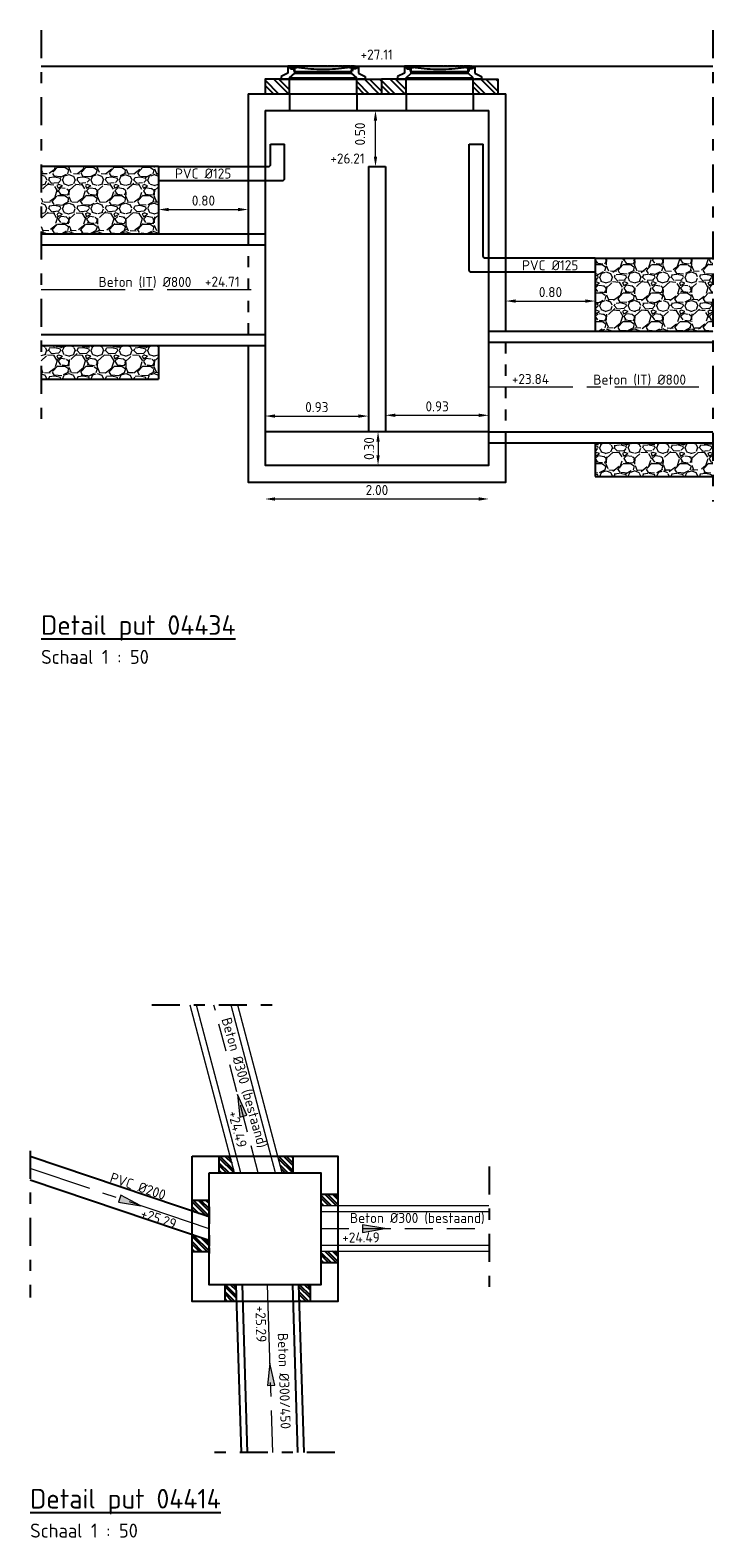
# Model space of a CAD drawing. Header units: metres. Extents: x 0 to 200176, y 0 to 356276.
# Tile 20 of 52: x 199407 to 199413, y 355648 to 355661. Entities that reach past the tile are written whole.
import ezdxf
from ezdxf.enums import TextEntityAlignment as Align

# ---------------------------------------------------------------- set-up
doc = ezdxf.new("R2010")
doc.units = ezdxf.units.M
for name, pattern in [('CENTER2', [1.125, 0.75, -0.125, 0.125, -0.125]), ('DASHDOT2', [0.5, 0.25, -0.125, 0, -0.125]), ('DASHED2', [0.375, 0.25, -0.125]), ('DASHED4', [0.1875, 0.125, -0.0625])]:
    doc.linetypes.add(name, pattern=pattern)
for name, color, linetype in [('DET_RIOOL_HATCH METSELRAND', 252, 'Continuous'), ('X-XX-NIEUW-DETAIL-G', 1, 'Continuous'), ('X-XX-NIEUW-DETAIL-S', 1, 'Continuous'), ('X-XX-NIEUW-DETAIL-T', 3, 'Continuous')]:
    doc.layers.add(name, color=color, linetype=linetype)
for name, color, linetype, lineweight in [('pl', 251, 'Continuous', 9), ('X-XX-AL-AANPIJLING-M', 7, 'Continuous', 18), ('X-XX-AL-DETAIL4-G_CENTER', 5, 'CENTER2', 18), ('X-XX-BESTAAND-DETAIL-G', 252, 'Continuous', 5), ('X-XX-NIEUW-DETAIL-A', 251, 'Continuous', 0)]:
    doc.layers.add(name, color=color, linetype=linetype, lineweight=lineweight)
doc.styles.add('NLCS-ISO', font='NLCS-ISO.ttf')
doc.styles.add('NLCS-ISO-T18', font='NLCS-ISO.ttf')
doc.dimstyles.new('Jens 1_50 - standaard', dxfattribs={"dimscale": 0.05, "dimtxt": 1.8, "dimasz": 1.8, "dimexe": 2, "dimexo": 2, "dimgap": 0.7, "dimtad": 1, "dimzin": 0, "dimdsep": 46, "dimtxsty": 'NLCS-ISO', "dimcen": 2.5, "dimdle": 2, "dimse1": 1, "dimse2": 1, "dimclrd": 256, "dimclre": 256, "dimclrt": 256, "dimadec": 1, "dimazin": 0, "dimtfac": 1, "dimtdec": 3, "dimtofl": 0, "dimtmove": 1, "dimatfit": 0, "dimfxl": 2, "dimfxlon": 1, "dimtfillclr": 254, "dimtolj": 1, "dimtzin": 0, "dimlwd": 18, "dimlwe": 18, "dimarcsym": 0})
pattern_1 = [(135, (199409.46624, 355661.170835), (-0.067352, -0.067352), []), (135, (199409.46624, 355661.21574), (-0.067352, -0.067352), [])]
pattern_2 = [(135, (199410.50596, 355661.170835), (-0.067352, -0.067352), []), (135, (199410.50596, 355661.21574), (-0.067352, -0.067352), [])]

# ---------------------------------------------------------------- blocks, each defined once
blk = doc.blocks.new('d')
at = {"color": 3, "style": 'NLCS-ISO'}
blk.add_attdef('%%UA-A', (0, -0.5), '', height=0.175, dxfattribs=at)
at = {"color": 1, "style": 'NLCS-ISO'}
blk.add_attdef('A-A', (0, -0.76), '', height=0.125, dxfattribs=at)
blk = doc.blocks.new('A$C74A614F6')
for p, q in [((0, 0.23), (-0.315, 0.23)), ((0, 0.23), (-0.315, 0.23)), ((-0.315, 0.23), (-0.315, 0.11)), ((-0.315, 0.21), (-0.305, 0.21)), ((-0.315, 0.21), (-0.315, 0.11)), ((-0.315, 0.21), (-0.305, 0.21)), ((-0.313, 0.23), (-0.313, 0.233)), ((-0.295, 0.233), (-0.313, 0.233)), ((-0.283, 0.23), (-0.313, 0.23)), ((-0.305, 0.22), (-0.301, 0.22)), ((-0.305, 0.22), (-0.305, 0.21)), ((-0.305, 0.22), (-0.301, 0.22)), ((-0.305, 0.22), (-0.305, 0.21)), ((-0.301, 0.22), (-0.293, 0.183)), ((-0.301, 0.22), (-0.293, 0.183)), ((-0.295, 0.233), (-0.295, 0.23)), ((-0.285, 0.193), (-0.293, 0.23)), ((-0.293, 0.183), (-0.265, 0.183)), ((-0.293, 0.183), (-0.265, 0.183)), ((-0.289, 0.23), (-0.282, 0.195)), ((-0.286, 0.233), (-0.286, 0.23)), ((-0.286, 0.233), (-0.283, 0.233)), ((-0.277, 0.193), (-0.285, 0.193)), ((-0.283, 0.233), (-0.283, 0.23)), ((-0.273, 0.195), (-0.282, 0.195)), ((-0.278, 0.23), (-0.278, 0.233)), ((-0.278, 0.233), (-0.248, 0.233)), ((-0.248, 0.23), (-0.278, 0.23)), ((-0.277, 0.193), (-0.255, 0.193)), ((-0.272, 0.194), (-0.274, 0.201)), ((-0.272, 0.203), (-0.26, 0.203)), ((-0.261, 0.193), (-0.271, 0.193)), ((-0.265, 0.183), (-0.26, 0.137)), ((-0.265, 0.183), (-0.26, 0.137)), ((-0.258, 0.201), (-0.26, 0.194)), ((-0.26, 0.137), (-0.254, 0.137)), ((-0.26, 0.137), (-0.254, 0.137)), ((-0.259, 0.195), (-0.252, 0.195)), ((-0.254, 0.137), (-0.255, 0.193)), ((-0.254, 0.11), (-0.254, 0.137)), ((-0.254, 0.137), (0.254, 0.137)), ((-0.254, 0.11), (-0.254, 0.137)), ((-0.248, 0.233), (-0.248, 0.23)), ((-0.243, 0.23), (-0.243, 0.233)), ((-0.243, 0.233), (-0.213, 0.233)), ((-0.213, 0.23), (-0.243, 0.23)), ((-0.213, 0.233), (-0.213, 0.23)), ((-0.208, 0.23), (-0.208, 0.233)), ((-0.208, 0.233), (-0.178, 0.233)), ((-0.178, 0.23), (-0.208, 0.23)), ((-0.178, 0.233), (-0.178, 0.23)), ((-0.173, 0.23), (-0.173, 0.233)), ((-0.173, 0.233), (-0.143, 0.233)), ((-0.143, 0.23), (-0.173, 0.23)), ((-0.143, 0.233), (-0.143, 0.23)), ((-0.138, 0.23), (-0.138, 0.233)), ((-0.138, 0.233), (-0.108, 0.233)), ((-0.108, 0.23), (-0.138, 0.23)), ((-0.108, 0.233), (-0.108, 0.23)), ((-0.103, 0.23), (-0.103, 0.233)), ((-0.103, 0.233), (-0.073, 0.233)), ((-0.073, 0.23), (-0.103, 0.23)), ((-0.073, 0.233), (-0.073, 0.23)), ((-0.068, 0.23), (-0.068, 0.233)), ((-0.068, 0.233), (-0.038, 0.233)), ((-0.038, 0.23), (-0.068, 0.23)), ((-0.038, 0.233), (-0.038, 0.23)), ((-0.033, 0.23), (-0.033, 0.233)), ((-0.033, 0.233), (-0.003, 0.233)), ((-0.003, 0.23), (-0.033, 0.23)), ((-0.003, 0.233), (-0.003, 0.23)), ((0, 0.23), (0.315, 0.23)), ((0, 0.23), (0.315, 0.23)), ((0, 0.23), (0.315, 0.23)), ((0.032, 0.233), (0.002, 0.233)), ((0.002, 0.233), (0.002, 0.23)), ((0.002, 0.23), (0.032, 0.23)), ((0.002, 0.23), (0.032, 0.23)), ((0.032, 0.23), (0.032, 0.233)), ((0.067, 0.233), (0.037, 0.233)), ((0.037, 0.233), (0.037, 0.23)), ((0.037, 0.23), (0.067, 0.23)), ((0.037, 0.23), (0.067, 0.23)), ((0.067, 0.23), (0.067, 0.233)), ((0.102, 0.233), (0.072, 0.233)), ((0.072, 0.233), (0.072, 0.23)), ((0.072, 0.23), (0.102, 0.23)), ((0.072, 0.23), (0.102, 0.23)), ((0.102, 0.23), (0.102, 0.233)), ((0.137, 0.233), (0.107, 0.233)), ((0.107, 0.233), (0.107, 0.23)), ((0.107, 0.23), (0.137, 0.23)), ((0.107, 0.23), (0.137, 0.23)), ((0.137, 0.23), (0.137, 0.233)), ((0.172, 0.233), (0.142, 0.233)), ((0.142, 0.233), (0.142, 0.23)), ((0.142, 0.23), (0.172, 0.23)), ((0.142, 0.23), (0.172, 0.23)), ((0.172, 0.23), (0.172, 0.233)), ((0.207, 0.233), (0.177, 0.233)), ((0.177, 0.233), (0.177, 0.23)), ((0.177, 0.23), (0.207, 0.23)), ((0.177, 0.23), (0.207, 0.23)), ((0.207, 0.23), (0.207, 0.233)), ((0.242, 0.233), (0.212, 0.233)), ((0.212, 0.233), (0.212, 0.23)), ((0.212, 0.23), (0.242, 0.23)), ((0.212, 0.23), (0.242, 0.23)), ((0.242, 0.23), (0.242, 0.233)), ((0.277, 0.233), (0.247, 0.233)), ((0.247, 0.233), (0.247, 0.23)), ((0.247, 0.23), (0.277, 0.23)), ((0.247, 0.23), (0.277, 0.23)), ((0.259, 0.195), (0.252, 0.195)), ((0.259, 0.195), (0.252, 0.195)), ((0.254, 0.137), (0.255, 0.193)), ((0.254, 0.137), (0.255, 0.193)), ((0.26, 0.137), (0.254, 0.137)), ((0.254, 0.11), (0.254, 0.137)), ((0.26, 0.137), (0.254, 0.137)), ((0.254, 0.11), (0.254, 0.137)), ((0.277, 0.193), (0.255, 0.193)), ((0.277, 0.193), (0.255, 0.193)), ((0.277, 0.193), (0.255, 0.193)), ((0.258, 0.201), (0.259, 0.194)), ((0.258, 0.201), (0.259, 0.194)), ((0.258, 0.201), (0.259, 0.194)), ((0.259, 0.195), (0.259, 0.194)), ((0.259, 0.194), (0.259, 0.194)), ((0.272, 0.203), (0.26, 0.203)), ((0.272, 0.203), (0.26, 0.203)), ((0.272, 0.203), (0.26, 0.203)), ((0.265, 0.183), (0.26, 0.137)), ((0.265, 0.183), (0.26, 0.137)), ((0.261, 0.193), (0.271, 0.193)), ((0.261, 0.193), (0.271, 0.193)), ((0.261, 0.193), (0.271, 0.193)), ((0.261, 0.193), (0.261, 0.193)), ((0.261, 0.193), (0.261, 0.193)), ((0.265, 0.203), (0.265, 0.203)), ((0.293, 0.183), (0.265, 0.183)), ((0.293, 0.183), (0.265, 0.183)), ((0.272, 0.194), (0.273, 0.201)), ((0.272, 0.194), (0.273, 0.201)), ((0.272, 0.194), (0.273, 0.201)), ((0.272, 0.195), (0.281, 0.195)), ((0.272, 0.195), (0.281, 0.195)), ((0.272, 0.195), (0.272, 0.195)), ((0.272, 0.195), (0.273, 0.195)), ((0.273, 0.195), (0.275, 0.193)), ((0.277, 0.23), (0.277, 0.233)), ((0.277, 0.193), (0.285, 0.193)), ((0.277, 0.193), (0.285, 0.193)), ((0.277, 0.193), (0.285, 0.193)), ((0.289, 0.23), (0.281, 0.195)), ((0.289, 0.23), (0.281, 0.195)), ((0.282, 0.233), (0.282, 0.23)), ((0.286, 0.233), (0.282, 0.233)), ((0.282, 0.23), (0.312, 0.23)), ((0.282, 0.23), (0.312, 0.23)), ((0.282, 0.23), (0.312, 0.23)), ((0.285, 0.193), (0.293, 0.23)), ((0.285, 0.193), (0.293, 0.23)), ((0.286, 0.233), (0.286, 0.23)), ((0.301, 0.22), (0.293, 0.183)), ((0.301, 0.22), (0.293, 0.183)), ((0.295, 0.233), (0.295, 0.23)), ((0.295, 0.233), (0.312, 0.233)), ((0.305, 0.22), (0.301, 0.22)), ((0.305, 0.22), (0.301, 0.22)), ((0.305, 0.22), (0.305, 0.21)), ((0.305, 0.22), (0.305, 0.21)), ((0.315, 0.21), (0.305, 0.21)), ((0.315, 0.21), (0.305, 0.21)), ((0.312, 0.23), (0.312, 0.233)), ((0.315, 0.23), (0.315, 0.11)), ((0.315, 0.21), (0.315, 0.11)), ((-0.315, 0.11), (-0.375, 0.05)), ((-0.315, 0.11), (-0.375, 0.05)), ((-0.375, 0.05), (-0.375, 0)), ((-0.375, 0.05), (-0.375, 0)), ((-0.375, 0), (-0.312, 0)), ((-0.375, 0), (-0.312, 0)), ((-0.312, 0), (-0.3, 0)), ((-0.3, 0.023), (-0.254, 0.11)), ((-0.3, 0), (-0.3, 0.023)), ((-0.3, 0.023), (0.3, 0.023)), ((-0.3, 0), (0.3, 0)), ((-0.254, 0.11), (0.254, 0.11)), ((0.3, 0.023), (0.254, 0.11)), ((0.3, 0), (0.3, 0.023)), ((0.3, 0), (0.312, 0)), ((0.375, 0), (0.312, 0)), ((0.375, 0), (0.312, 0)), ((0.315, 0.11), (0.375, 0.05)), ((0.315, 0.11), (0.375, 0.05)), ((0.375, 0.05), (0.375, 0)), ((0.375, 0.05), (0.375, 0))]:
    blk.add_line(p, q)
for centre, radius, start, end in [((-0.272, 0.202), 0.0015, 89.9996, 188.354), ((-0.271, 0.194), 0.0015, 188.3544, 270), ((-0.261, 0.194), 0.0015, 270.0003, 350.8631), ((-0.26, 0.202), 0.0015, 350.8631, 90.0003), ((-0.22, 0.165), 0.0444, 88.876, 137.4026), ((-0.017, 0.87), 0.691, 252.9798, 271.3589), ((0.016, 0.87), 0.691, 268.6411, 287.0202), ((0.219, 0.165), 0.0444, 42.5974, 91.1239), ((0.26, 0.202), 0.0015, 89.9999, 189.137), ((0.26, 0.202), 0.0015, 89.9999, 189.137), ((0.26, 0.202), 0.0015, 89.9999, 189.137), ((0.261, 0.194), 0.0015, 189.137, 269.9999), ((0.261, 0.194), 0.0015, 189.137, 269.9999), ((0.261, 0.194), 0.0015, 189.137, 269.9999), ((0.271, 0.194), 0.0015, 270, 351.6456), ((0.271, 0.194), 0.0015, 270, 351.6456), ((0.271, 0.194), 0.0015, 270, 351.6456), ((0.272, 0.202), 0.0015, 351.6463, 90.0007), ((0.272, 0.202), 0.0015, 351.6463, 90.0007), ((0.272, 0.202), 0.0015, 351.6463, 90.0007)]:
    blk.add_arc(centre, radius, start, end)
blk = doc.blocks.new('*D704')
at = {"layer": 'Defpoints', "color": 0, "transparency": 16777216}
for p in [(199409.933, 355660.658), (199409.946, 355660.658), (199409.946, 355660.157)]:
    blk.add_point(p, dxfattribs=at)
at = {"layer": 'X-XX-AL-AANPIJLING-M', "linetype": 'Continuous', "lineweight": 18, "transparency": 16777216}
blk.add_line((199409.933, 355660.247), (199409.933, 355660.568), dxfattribs=at)
at = {"layer": 'X-XX-AL-AANPIJLING-M', "transparency": 16777216}
for points in [[(199409.918, 355660.568), (199409.948, 355660.568), (199409.933, 355660.658)], [(199409.918, 355660.247), (199409.948, 355660.247), (199409.933, 355660.157)]]:
    blk.add_solid(points, dxfattribs=at)
at = {"layer": 'X-XX-AL-AANPIJLING-M', "transparency": 16777216, "insert": (199409.795, 355660.448), "char_height": 0.09, "attachment_point": 5, "rotation": 90, "style": 'NLCS-ISO'}
blk.add_mtext('\\A1;0.50', dxfattribs=at)
blk = doc.blocks.new('VWA STROOM')
at = {"ltscale": 0.1}
blk.add_hatch(color=256, dxfattribs=at).paths.add_polyline_path([(0, 0), (1, 0.167), (1, -0.167)])
at = {"ltscale": 0.1, "flags": 128}
blk.add_lwpolyline([(0, 0), (1, 0.167), (1, -0.167)], close=True, dxfattribs=at)
blk = doc.blocks.new('*D707')
at = {"layer": 'Defpoints', "color": 0, "transparency": 16777216}
for p in [(199409.946, 355657.787), (199409.946, 355657.487), (199409.956, 355657.487)]:
    blk.add_point(p, dxfattribs=at)
at = {"layer": 'X-XX-AL-AANPIJLING-M', "linetype": 'Continuous', "lineweight": 18, "transparency": 16777216}
blk.add_line((199409.956, 355657.697), (199409.956, 355657.577), dxfattribs=at)
at = {"layer": 'X-XX-AL-AANPIJLING-M', "transparency": 16777216}
for points in [[(199409.941, 355657.697), (199409.971, 355657.697), (199409.956, 355657.787)], [(199409.941, 355657.577), (199409.971, 355657.577), (199409.956, 355657.487)]]:
    blk.add_solid(points, dxfattribs=at)
at = {"layer": 'X-XX-AL-AANPIJLING-M', "transparency": 16777216, "insert": (199409.876, 355657.637), "char_height": 0.09, "attachment_point": 5, "rotation": 90, "style": 'NLCS-ISO'}
blk.add_mtext('\\A1;0.30', dxfattribs=at)
blk = doc.blocks.new('*D708')
at = {"layer": 'Defpoints', "color": 0, "transparency": 16777216}
for p in [(199408.946, 355657.487), (199410.946, 355657.487), (199410.946, 355657.186)]:
    blk.add_point(p, dxfattribs=at)
at = {"layer": 'X-XX-AL-AANPIJLING-M', "linetype": 'Continuous', "lineweight": 18, "transparency": 16777216}
blk.add_line((199409.036, 355657.186), (199410.856, 355657.186), dxfattribs=at)
at = {"layer": 'X-XX-AL-AANPIJLING-M', "transparency": 16777216}
for points in [[(199409.036, 355657.201), (199409.036, 355657.171), (199408.946, 355657.186)], [(199410.856, 355657.201), (199410.856, 355657.171), (199410.946, 355657.186)]]:
    blk.add_solid(points, dxfattribs=at)
at = {"layer": 'X-XX-AL-AANPIJLING-M', "transparency": 16777216, "insert": (199409.946, 355657.266), "char_height": 0.09, "attachment_point": 5, "style": 'NLCS-ISO'}
blk.add_mtext('\\A1;2.00', dxfattribs=at)
blk = doc.blocks.new('*D709')
at = {"layer": 'Defpoints', "color": 0, "transparency": 16777216}
for p in [(199410.946, 355657.934), (199410.021, 355657.787), (199410.946, 355657.787)]:
    blk.add_point(p, dxfattribs=at)
at = {"layer": 'X-XX-AL-AANPIJLING-M', "linetype": 'Continuous', "lineweight": 18, "transparency": 16777216}
blk.add_line((199410.111, 355657.934), (199410.856, 355657.934), dxfattribs=at)
at = {"layer": 'X-XX-AL-AANPIJLING-M', "transparency": 16777216}
for points in [[(199410.111, 355657.949), (199410.111, 355657.919), (199410.021, 355657.934)], [(199410.856, 355657.949), (199410.856, 355657.919), (199410.946, 355657.934)]]:
    blk.add_solid(points, dxfattribs=at)
at = {"layer": 'X-XX-AL-AANPIJLING-M', "transparency": 16777216, "insert": (199410.484, 355658.014), "char_height": 0.09, "attachment_point": 5, "style": 'NLCS-ISO'}
blk.add_mtext('\\A1;0.93', dxfattribs=at)
blk = doc.blocks.new('*D702')
at = {"layer": 'Defpoints', "color": 0, "transparency": 16777216}
for p in [(199408.946, 355658.028), (199409.871, 355658.028), (199409.871, 355657.927)]:
    blk.add_point(p, dxfattribs=at)
at = {"layer": 'X-XX-AL-AANPIJLING-M', "linetype": 'Continuous', "lineweight": 18, "transparency": 16777216}
blk.add_line((199409.036, 355657.927), (199409.781, 355657.927), dxfattribs=at)
at = {"layer": 'X-XX-AL-AANPIJLING-M', "transparency": 16777216}
for points in [[(199409.036, 355657.942), (199409.036, 355657.912), (199408.946, 355657.927)], [(199409.781, 355657.942), (199409.781, 355657.912), (199409.871, 355657.927)]]:
    blk.add_solid(points, dxfattribs=at)
at = {"layer": 'X-XX-AL-AANPIJLING-M', "transparency": 16777216, "insert": (199409.409, 355658.007), "char_height": 0.09, "attachment_point": 5, "style": 'NLCS-ISO'}
blk.add_mtext('\\A1;0.93', dxfattribs=at)
blk = doc.blocks.new('*D616')
at = {"layer": 'Defpoints', "color": 0, "transparency": 16777216}
for p in [(199408.796, 355659.773), (199407.996, 355659.557), (199408.796, 355659.557)]:
    blk.add_point(p, dxfattribs=at)
at = {"layer": 'X-XX-AL-AANPIJLING-M', "linetype": 'Continuous', "lineweight": 18, "transparency": 16777216}
blk.add_line((199408.086, 355659.773), (199408.706, 355659.773), dxfattribs=at)
at = {"layer": 'X-XX-AL-AANPIJLING-M', "transparency": 16777216}
for points in [[(199408.086, 355659.788), (199408.086, 355659.758), (199407.996, 355659.773)], [(199408.706, 355659.788), (199408.706, 355659.758), (199408.796, 355659.773)]]:
    blk.add_solid(points, dxfattribs=at)
at = {"layer": 'X-XX-AL-AANPIJLING-M', "transparency": 16777216, "insert": (199408.396, 355659.853), "char_height": 0.09, "attachment_point": 5, "style": 'NLCS-ISO'}
blk.add_mtext('\\A1;0.80', dxfattribs=at)
blk = doc.blocks.new('*D617')
at = {"layer": 'Defpoints', "color": 0, "transparency": 16777216}
for p in [(199411.896, 355658.955), (199411.096, 355658.687), (199411.896, 355658.687)]:
    blk.add_point(p, dxfattribs=at)
at = {"layer": 'X-XX-AL-AANPIJLING-M', "linetype": 'Continuous', "lineweight": 18, "transparency": 16777216}
blk.add_line((199411.186, 355658.955), (199411.806, 355658.955), dxfattribs=at)
at = {"layer": 'X-XX-AL-AANPIJLING-M', "transparency": 16777216}
for points in [[(199411.186, 355658.97), (199411.186, 355658.94), (199411.096, 355658.955)], [(199411.806, 355658.97), (199411.806, 355658.94), (199411.896, 355658.955)]]:
    blk.add_solid(points, dxfattribs=at)
at = {"layer": 'X-XX-AL-AANPIJLING-M', "transparency": 16777216, "insert": (199411.496, 355659.035), "char_height": 0.09, "attachment_point": 5, "style": 'NLCS-ISO'}
blk.add_mtext('\\A1;0.80', dxfattribs=at)

msp = doc.modelspace()

# ---------------------------------------------------------------- hatches: boundary and pattern name
at = {"layer": 'DET_RIOOL_HATCH METSELRAND'}
h = msp.add_hatch(dxfattribs=at)
h.set_pattern_fill('ANSI32', color=256, scale=0.005, angle=90, style=0)
h.set_pattern_definition([(135, (199408.53465, 355651.1634), (-0.033676, -0.033676), []), (135, (199408.53465, 355651.18585), (-0.033676, -0.033676), [])])
h.paths.add_polyline_path([(199408.635, 355651.313), (199408.535, 355651.313), (199408.535, 355651.163), (199408.674, 355651.163)])
h = msp.add_hatch(dxfattribs=at)
h.set_pattern_fill('ANSI32', color=256, scale=0.005, angle=90, style=0)
h.set_pattern_definition([(135, (199409.058694, 355651.1634), (-0.033676, -0.033676), []), (135, (199409.058694, 355651.18585), (-0.033676, -0.033676), [])])
h.paths.add_polyline_path([(199409.198, 355651.313), (199409.059, 355651.313), (199409.098, 355651.163), (199409.198, 355651.163)])
h = msp.add_hatch(dxfattribs=at)
h.set_pattern_fill('ANSI32', color=256, scale=0.005, angle=90, style=0)
h.set_pattern_definition([(135, (199408.296384, 355650.76893), (-0.033676, -0.033676), []), (135, (199408.296384, 355650.79138), (-0.033676, -0.033676), [])])
h.paths.add_polyline_path([(199408.446, 355650.919), (199408.296, 355650.919), (199408.296, 355650.819), (199408.446, 355650.769)])
h = msp.add_hatch(dxfattribs=at)
h.set_pattern_fill('ANSI32', color=256, scale=0.005, angle=90, style=0)
h.set_pattern_definition([(135, (199409.446384, 355650.872045), (-0.033676, -0.033676), []), (135, (199409.446384, 355650.894496), (-0.033676, -0.033676), [])])
h.paths.add_polyline_path([(199409.596, 355650.972), (199409.446, 355650.972), (199409.446, 355650.872), (199409.596, 355650.872)])
h = msp.add_hatch(dxfattribs=at)
h.set_pattern_fill('ANSI32', color=256, scale=0.005, angle=90, style=0)
h.set_pattern_definition([(135, (199408.296384, 355650.45787), (-0.033676, -0.033676), []), (135, (199408.296384, 355650.48032), (-0.033676, -0.033676), [])])
h.paths.add_polyline_path([(199408.446, 355650.558), (199408.296, 355650.608), (199408.296, 355650.458), (199408.446, 355650.458)])
h = msp.add_hatch(dxfattribs=at)
h.set_pattern_fill('ANSI32', color=256, scale=0.005, angle=90, style=0)
h.set_pattern_definition([(135, (199409.446384, 355650.362045), (-0.033676, -0.033676), []), (135, (199409.446384, 355650.384496), (-0.033676, -0.033676), [])])
h.paths.add_polyline_path([(199409.596, 355650.462), (199409.446, 355650.462), (199409.446, 355650.362), (199409.596, 355650.362)])
h = msp.add_hatch(dxfattribs=at)
h.set_pattern_fill('ANSI32', color=256, scale=0.005, angle=90, style=0)
h.set_pattern_definition([(135, (199408.586124, 355650.0134), (-0.033676, -0.033676), []), (135, (199408.586124, 355650.03585), (-0.033676, -0.033676), [])])
h.paths.add_polyline_path([(199408.686, 355650.163), (199408.586, 355650.163), (199408.586, 355650.013), (199408.691, 355650.013)])
h = msp.add_hatch(dxfattribs=at)
h.set_pattern_fill('ANSI32', color=256, scale=0.005, angle=90, style=0)
h.set_pattern_definition([(135, (199409.246384, 355650.0134), (-0.033676, -0.033676), []), (135, (199409.246384, 355650.03585), (-0.033676, -0.033676), [])])
h.paths.add_polyline_path([(199409.351, 355650.163), (199409.246, 355650.163), (199409.251, 355650.013), (199409.351, 355650.013)])
at = {"layer": 'X-XX-NIEUW-DETAIL-A'}
h = msp.add_hatch(dxfattribs=at)
h.set_pattern_fill('GRAVEL', color=256, scale=0.01)
h.set_pattern_definition([(228.0128, (199407.629264, 355658.511318), (-2.032, -2.286), [0.034172, -3.383048]), (184.96974, (199407.606404, 355658.485918), (3.048, 0.254000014), [0.0586405, -5.805405]), (132.5104, (199407.547984, 355658.480838), (2.54, -2.794), [0.041348, -4.093472]), (267.2737, (199407.448924, 355658.417338), (0.254, 5.08), [0.0534005, -5.286644]), (292.83365, (199407.446384, 355658.363998), (-1.27, 3.048), [0.052363, -5.183981]), (357.2737, (199407.466704, 355658.315738), (-5.08, 0.254), [0.0534005, -5.286644]), (37.69424, (199407.520044, 355658.313198), (-3.302, -2.54), [0.0706194, -6.9913115]), (72.2553, (199407.575924, 355658.356378), (1.778, 5.588), [0.066672, -6.600526]), (121.4296, (199407.596244, 355658.419878), (-2.032, 3.302), [0.053581, -5.304555]), (175.2364, (199407.568304, 355658.465598), (2.794, -0.254), [0.061171, -2.997394]), (222.39744, (199407.507344, 355658.470678), (-3.048, -2.794), [0.079108, -7.831677]), (138.8141, (199407.700384, 355658.414798), (-1.778, 1.524), [0.027, -2.673057]), (171.4692, (199407.680064, 355658.432578), (3.302, -0.508), [0.051368, -5.085464]), (225, (199407.62926, 355658.4402), (-4e-17, -0.254), [0.03592, -0.32329]), (203.1986, (199407.611484, 355658.470678), (1.27, 0.508), [0.019344, -1.915062]), (291.8014, (199407.593704, 355658.46306), (-0.254, 0.762), [0.027357, -1.340475]), (30.9638, (199407.603864, 355658.43766), (0.762, 0.508), [0.044432, -1.43663]), (161.565, (199407.641964, 355658.46052), (0.508, -0.254), [0.032129, -0.77109]), (16.3895, (199407.446384, 355658.463058), (2.54, 0.762), [0.045009, -4.455883]), (70.3462, (199407.489564, 355658.475758), (-1.016, -2.794), [0.03776, -3.738222]), (293.1986, (199407.641964, 355658.511318), (-0.508, 1.27), [0.038688, -1.895718]), (343.6105, (199407.657204, 355658.475758), (-2.54, 0.762), [0.045009, -4.455883]), (339.444, (199407.446384, 355658.305578), (-1.27, 0.508), [0.043404, -2.126773]), (294.7751, (199407.487024, 355658.290338), (-1.27, 2.794), [0.036367, -3.600359]), (66.8014, (199407.644504, 355658.257318), (0.508, 1.27), [0.038688, -1.895718]), (17.354, (199407.659744, 355658.292878), (-3.302, -1.016), [0.042578, -4.215238]), (69.444, (199407.520044, 355658.257318), (-0.508, -1.27), [0.021702, -2.148475]), (101.31, (199407.629264, 355658.25732), (-0.254, 1.016), [0.012951, -1.2822]), (165.9638, (199407.626724, 355658.27002), (0.762, -0.254), [0.052363, -0.994905]), (186.009, (199407.575924, 355658.282718), (2.54, 0.254), [0.048527, -4.8041365]), (303.69, (199407.603864, 355658.4148), (-0.254, 0.508), [0.036632, -0.879178]), (353.1572, (199407.624184, 355658.384318), (4.318, -0.508), [0.063956, -6.331601]), (60.9454, (199407.687684, 355658.376698), (-1.016, -1.778), [0.026151, -2.588939]), (90, (199407.70038, 355658.39956), (-0.254, 0.254), [0.01524, -0.23876]), (120.2564, (199407.570844, 355658.290338), (1.016, -1.778), [0.035287, -3.493394]), (48.0128, (199407.553064, 355658.320818), (2.032, 2.286), [0.068344, -3.348876]), (0, (199407.59878, 355658.37162), (0.254, 0.254), [0.06604, -0.18796]), (325.3048, (199407.664824, 355658.371618), (2.54, -1.778), [0.040161, -3.975932]), (254.0546, (199407.697844, 355658.348758), (-0.254, -1.016), [0.036983, -1.812165]), (207.646, (199407.687684, 355658.313198), (-4.826, -2.54), [0.0602145, -5.9612464]), (175.4261, (199407.634344, 355658.285258), (-3.302, 0.254), [0.063703, -6.306585])])
h.paths.add_polyline_path([(199407.996, 355659.557), (199407.996, 355660.157), (199406.946, 355660.157), (199406.946, 355659.557)])
h.paths.add_polyline_path([(199407.996, 355658.257), (199407.996, 355658.557), (199406.946, 355658.557), (199406.946, 355658.257)])
h = msp.add_hatch(dxfattribs=at)
h.set_pattern_fill('GRAVEL', color=256, scale=0.01)
h.set_pattern_definition([(228.0128, (199410.904264, 355657.641318), (-2.032, -2.286), [0.034172, -3.383048]), (184.96974, (199410.881404, 355657.615918), (3.048, 0.254000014), [0.0586405, -5.805405]), (132.51045, (199410.822984, 355657.610838), (2.54, -2.794), [0.041348, -4.093472]), (267.2737, (199410.723924, 355657.547338), (0.254, 5.08), [0.0534005, -5.286644]), (292.83365, (199410.721384, 355657.493998), (-1.27, 3.048), [0.052363, -5.183981]), (357.2737, (199410.741704, 355657.445738), (-5.08, 0.254), [0.0534005, -5.286644]), (37.69424, (199410.795044, 355657.443198), (-3.302, -2.54), [0.0706194, -6.9913115]), (72.25533, (199410.850924, 355657.486378), (1.778, 5.588), [0.066672, -6.600526]), (121.42957, (199410.871244, 355657.549878), (-2.032, 3.302), [0.053581, -5.3045546]), (175.2364, (199410.843304, 355657.595598), (2.794, -0.254), [0.061171, -2.997394]), (222.39744, (199410.782344, 355657.600678), (-3.048, -2.794), [0.079108, -7.831677]), (138.8141, (199410.975384, 355657.544798), (-1.778, 1.524), [0.027, -2.673057]), (171.46923, (199410.955064, 355657.562578), (3.302, -0.508), [0.051368, -5.085464]), (225, (199410.90426, 355657.5702), (-4e-17, -0.254), [0.03592, -0.32329]), (203.1986, (199410.886484, 355657.600678), (1.27, 0.508), [0.019344, -1.915062]), (291.8014, (199410.868704, 355657.59306), (-0.254, 0.762), [0.027357, -1.340475]), (30.9638, (199410.878864, 355657.56766), (0.762, 0.508), [0.044432, -1.43663]), (161.565, (199410.916964, 355657.59052), (0.508, -0.254), [0.032129, -0.77109]), (16.38954, (199410.721384, 355657.593058), (2.54, 0.762), [0.045009, -4.455883]), (70.3462, (199410.764564, 355657.605758), (-1.016, -2.794), [0.03776, -3.738222]), (293.1986, (199410.916964, 355657.641318), (-0.508, 1.27), [0.038688, -1.895718]), (343.61046, (199410.932204, 355657.605758), (-2.54, 0.762), [0.045009, -4.455883]), (339.444, (199410.721384, 355657.435578), (-1.27, 0.508), [0.043404, -2.126773]), (294.77514, (199410.762024, 355657.420338), (-1.27, 2.794), [0.036367, -3.600359]), (66.8014, (199410.919504, 355657.387318), (0.508, 1.27), [0.038688, -1.895718]), (17.354, (199410.934744, 355657.422878), (-3.302, -1.016), [0.042578, -4.215238]), (69.444, (199410.795044, 355657.387318), (-0.508, -1.27), [0.021702, -2.148475]), (101.31, (199410.904264, 355657.38732), (-0.254, 1.016), [0.012951, -1.2822]), (165.9638, (199410.901724, 355657.40002), (0.762, -0.254), [0.052363, -0.994905]), (186.009, (199410.850924, 355657.412718), (2.54, 0.254), [0.048527, -4.8041365]), (303.69, (199410.878864, 355657.5448), (-0.254, 0.508), [0.036632, -0.879178]), (353.15723, (199410.899184, 355657.514318), (4.318, -0.508), [0.063956, -6.331601]), (60.9454, (199410.962684, 355657.506698), (-1.016, -1.778), [0.026151, -2.588939]), (90, (199410.97538, 355657.52956), (-0.254, 0.254), [0.01524, -0.23876]), (120.25644, (199410.845844, 355657.420338), (1.016, -1.778), [0.035287, -3.493394]), (48.0128, (199410.828064, 355657.450818), (2.032, 2.286), [0.068344, -3.348876]), (0, (199410.87378, 355657.50162), (0.254, 0.254), [0.06604, -0.18796]), (325.30485, (199410.939824, 355657.501618), (2.54, -1.778), [0.040161, -3.975932]), (254.0546, (199410.972844, 355657.478758), (-0.254, -1.016), [0.036983, -1.812165]), (207.64598, (199410.962684, 355657.443198), (-4.826, -2.54), [0.0602145, -5.9612464]), (175.42608, (199410.909344, 355657.415258), (-3.302, 0.254), [0.063703, -6.3065846])])
h.paths.add_polyline_path([(199411.896, 355657.687), (199411.896, 355657.387), (199412.946, 355657.387), (199412.946, 355657.687)])
h.paths.add_polyline_path([(199411.896, 355659.337), (199411.896, 355658.687), (199412.946, 355658.687), (199412.946, 355659.337)])

# ---------------------------------------------------------------- linework, layer by layer
at = {"layer": 'pl', "linetype": 'DASHED2', "flags": 128}
for points in [[(199408.886, 355651.163), (199408.49, 355652.663)], [(199409.446, 355650.667), (199410.946, 355650.667)]]:
    msp.add_lwpolyline(points, dxfattribs=at)
at = {"layer": 'X-XX-AL-DETAIL4-G_CENTER', "color": 1, "flags": 128}
for points in [[(199406.946, 355659.057), (199408.946, 355659.057)], [(199410.946, 355658.187), (199412.946, 355658.187)], [(199408.446, 355650.663), (199406.848, 355651.202)], [(199408.966, 355650.163), (199409.012, 355648.663)]]:
    msp.add_lwpolyline(points, dxfattribs=at)
at = {"layer": 'X-XX-BESTAAND-DETAIL-G', "flags": 128}
for points in [[(199408.674, 355651.163), (199408.278, 355652.663)], [(199408.731, 355651.163), (199408.335, 355652.663)], [(199409.041, 355651.163), (199408.645, 355652.663)], [(199409.098, 355651.163), (199408.702, 355652.663)], [(199409.446, 355650.872), (199410.946, 355650.872)], [(199409.446, 355650.817), (199410.946, 355650.817)], [(199409.446, 355650.517), (199410.946, 355650.517)], [(199409.446, 355650.462), (199410.946, 355650.462)]]:
    msp.add_lwpolyline(points, dxfattribs=at)
at = {"layer": 'X-XX-NIEUW-DETAIL-G', "color": 6, "linetype": 'DASHDOT2', "flags": 128}
for points in [[(199406.946, 355661.376), (199406.946, 355657.889)], [(199412.946, 355661.376), (199412.946, 355657.164)], [(199407.935, 355652.665), (199409.046, 355652.665)], [(199406.848, 355651.361), (199406.848, 355650.048)], [(199410.948, 355651.219), (199410.948, 355650.108)], [(199409.57, 355648.663), (199408.458, 355648.663)]]:
    msp.add_lwpolyline(points, dxfattribs=at)
at = {"layer": 'X-XX-NIEUW-DETAIL-G', "flags": 128}
for points in [[(199406.946, 355661.054), (199412.946, 355661.054)], [(199408.796, 355660.808), (199408.796, 355659.557)], [(199411.096, 355658.687), (199411.096, 355660.808)], [(199408.946, 355660.658), (199408.946, 355657.487), (199410.946, 355657.487), (199410.946, 355660.658)], [(199408.996, 355660.357), (199409.121, 355660.357)], [(199410.771, 355660.357), (199410.896, 355660.357)], [(199407.996, 355660.157), (199406.946, 355660.157)], [(199407.996, 355660.157), (199407.996, 355659.557)], [(199407.996, 355660.157), (199408.946, 355660.157)], [(199409.871, 355660.157), (199410.021, 355660.157)], [(199409.871, 355660.157), (199409.871, 355657.787)], [(199410.021, 355660.157), (199410.021, 355657.787)], [(199407.996, 355660.032), (199408.946, 355660.032)], [(199406.946, 355659.557), (199408.946, 355659.557)], [(199406.946, 355659.457), (199408.946, 355659.457)], [(199411.896, 355659.337), (199410.946, 355659.337)], [(199411.896, 355659.337), (199412.946, 355659.337)], [(199411.896, 355659.337), (199411.896, 355658.687)], [(199411.896, 355659.212), (199410.946, 355659.212)], [(199406.946, 355658.657), (199408.946, 355658.657)], [(199410.946, 355658.687), (199412.946, 355658.687)], [(199410.946, 355658.587), (199412.946, 355658.587)], [(199406.946, 355658.557), (199408.946, 355658.557)], [(199407.996, 355658.557), (199407.996, 355658.257)], [(199408.796, 355658.557), (199408.796, 355657.337), (199411.096, 355657.337), (199411.096, 355657.687)], [(199406.946, 355658.257), (199407.996, 355658.257)], [(199410.946, 355657.787), (199408.946, 355657.787)], [(199410.946, 355657.787), (199412.946, 355657.787)], [(199410.946, 355657.687), (199412.946, 355657.687)], [(199411.896, 355657.687), (199411.896, 355657.387)], [(199411.896, 355657.387), (199412.946, 355657.387)], [(199408.446, 355650.769), (199406.848, 355651.308)], [(199408.535, 355651.313), (199408.535, 355651.163)], [(199409.198, 355651.163), (199409.198, 355651.313)], [(199408.446, 355650.558), (199406.848, 355651.097)], [(199408.296, 355650.919), (199408.446, 355650.919)], [(199409.446, 355650.972), (199409.596, 355650.972)], [(199408.446, 355650.86), (199408.446, 355650.807)], [(199408.446, 355650.458), (199408.296, 355650.458)], [(199408.446, 355650.492), (199408.446, 355650.442)], [(199409.446, 355650.362), (199409.596, 355650.362)], [(199408.586, 355650.163), (199408.586, 355650.013)], [(199408.686, 355650.163), (199408.732, 355648.663)], [(199408.741, 355650.163), (199408.787, 355648.663)], [(199409.191, 355650.163), (199409.237, 355648.663)], [(199409.246, 355650.163), (199409.292, 355648.663)], [(199409.351, 355650.013), (199409.351, 355650.163)]]:
    msp.add_lwpolyline(points, dxfattribs=at)
for points in [[(199408.946, 355660.157), (199408.976, 355660.157, 0.414214), (199408.996, 355660.177), (199408.996, 355660.357)], [(199408.946, 355660.032), (199409.101, 355660.032, 0.414214), (199409.121, 355660.052), (199409.121, 355660.357)], [(199410.946, 355659.212), (199410.791, 355659.212, -0.414214), (199410.771, 355659.232), (199410.771, 355660.357)], [(199410.946, 355659.337), (199410.916, 355659.337, -0.414214), (199410.896, 355659.357), (199410.896, 355660.357)]]:
    msp.add_lwpolyline(points, format="xyb", dxfattribs=at)
at = {"layer": 'X-XX-NIEUW-DETAIL-G', "linetype": 'DASHED4', "ltscale": 0.5, "flags": 128}
for points in [[(199408.796, 355659.557), (199408.796, 355658.557)], [(199411.096, 355657.687), (199411.096, 355658.687)], [(199408.446, 355650.807), (199408.446, 355650.492)]]:
    msp.add_lwpolyline(points, dxfattribs=at)
at = {"layer": 'X-XX-NIEUW-DETAIL-G', "flags": 128}
for points in [[(199408.296, 355651.313), (199409.596, 355651.313), (199409.596, 355650.013), (199408.296, 355650.013)], [(199408.446, 355651.163), (199409.446, 355651.163), (199409.446, 355650.163), (199408.446, 355650.163)]]:
    msp.add_lwpolyline(points, close=True, dxfattribs=at)

# ---------------------------------------------------------------- block references
at = {"ltscale": 0.2}
for p, values in [((199406.946, 355656.472), {'%%UA-A': '%%UDetail put 04434', 'A-A': 'Schaal 1 : 50'}), ((199406.848, 355648.663), {'%%UA-A': '%%UDetail put 04414', 'A-A': 'Schaal 1 : 50'})]:
    msp.add_blockref('d', p, dxfattribs=at).add_auto_attribs(values)
at = {"layer": 'pl', "xscale": -0.2000000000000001, "yscale": 0.2000000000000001}
for p, rotation in [((199408.701, 355651.863), 105.0076846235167), ((199410.017, 355650.665), 0.2200000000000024)]:
    msp.add_blockref('VWA STROOM', p, dxfattribs=dict(at, rotation=rotation))
at = {"layer": 'X-XX-AL-AANPIJLING-M', "xscale": -0.2000000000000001, "yscale": 0.2000000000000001}
for p, rotation in [((199407.837, 355650.869), 341.3699276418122), ((199408.988, 355649.463), 93.49575880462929)]:
    msp.add_blockref('VWA STROOM', p, dxfattribs=dict(at, rotation=rotation))
at = {"layer": 'X-XX-NIEUW-DETAIL-S', "yscale": 0.5}
for p in [(199409.466, 355660.938), (199410.506, 355660.938)]:
    msp.add_blockref('A$C74A614F6', p, dxfattribs=at)

# ---------------------------------------------------------------- texts
at = {"layer": 'pl', "char_height": 0.09, "attachment_point": 9, "style": 'NLCS-ISO'}
for s, insert, width, rotation in [('Beton Ø300 (bestaand)', (199408.876, 355651.376), 1.27485, 285.841), ('+24.49', (199408.7, 355651.381), 0.41251, 284.7877), ('+24.49', (199409.971, 355650.541), 0.41251, 0.22)]:
    msp.add_mtext(s, dxfattribs=dict(at, insert=insert, width=width, rotation=rotation))
at = {"layer": 'pl', "insert": (199410.908, 355650.706), "char_height": 0.09, "width": 1.68159, "attachment_point": 9, "style": 'NLCS-ISO'}
msp.add_mtext('Beton Ø300 (bestaand)', dxfattribs=at)
at = {"layer": 'X-XX-AL-AANPIJLING-M', "char_height": 0.09, "width": 0.94666, "attachment_point": 9, "style": 'NLCS-ISO'}
for s, insert, rotation in [('PVC Ø200', (199408.041, 355650.919), 341.3657), ('Beton Ø300/450', (199409.086, 355648.873), 271.7458)]:
    msp.add_mtext(s, dxfattribs=dict(at, insert=insert, rotation=rotation))
at = {"layer": 'X-XX-NIEUW-DETAIL-T', "style": 'NLCS-ISO-T18'}
for s, p in [('+27.11', (199409.944, 355661.086)), ('+26.21', (199409.683, 355660.157))]:
    msp.add_text(s, height=0.09, dxfattribs=at).set_placement(p, align=Align.BOTTOM_CENTER)
for rotation, p in [(341.3699, (199407.973, 355650.686)), (271.7458, (199408.838, 355649.81))]:
    msp.add_text('+25.29', height=0.09, rotation=rotation, dxfattribs=at).set_placement(p, align=Align.BOTTOM_CENTER)
at = {"layer": 'X-XX-NIEUW-DETAIL-T', "char_height": 0.09, "attachment_point": 9, "style": 'NLCS-ISO-T18'}
for s, insert, width in [('PVC %%C125', (199408.645, 355660.05), 0.94897), ('PVC %%C125', (199411.745, 355659.23), 0.94897), ('Beton (IT) Ø800', (199408.288, 355659.072), 0.98507), ('+24.71', (199408.719, 355659.083), 0.41251), ('+23.84', (199411.483, 355658.213), 0.41251), ('Beton (IT) Ø800', (199412.707, 355658.199), 0.94897)]:
    msp.add_mtext(s, dxfattribs=dict(at, insert=insert, width=width))

# ---------------------------------------------------------------- dimensions: what is measured, and where the dimension line sits
at = {"layer": 'X-XX-AL-AANPIJLING-M'}
for base, p1, p2, picture, middle in [((199408.796, 355659.773), (199407.996, 355659.557), (199408.796, 355659.557), '*D616', (199408.396, 355659.853)), ((199411.896, 355658.955), (199411.096, 355658.687), (199411.896, 355658.687), '*D617', (199411.496, 355659.035)), ((199409.871384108, 355657.926798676), (199408.946384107, 355658.027814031), (199409.871384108, 355658.027814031), '*D702', (199409.408884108, 355658.006798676)), ((199410.946384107, 355657.934298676), (199410.021384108, 355657.787317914), (199410.946384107, 355657.787317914), '*D709', (199410.483884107, 355658.014298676)), ((199410.946, 355657.186), (199408.946, 355657.487), (199410.946, 355657.487), '*D708', (199409.946, 355657.266))]:
    dim = msp.add_linear_dim(base=base, p1=p1, p2=p2, dimstyle='Jens 1_50 - standaard', dxfattribs=at)
    dim.commit()
    dim.dimension.update_dxf_attribs({"geometry": picture, "text_midpoint": middle})
dim = msp.add_linear_dim(base=(199409.956, 355657.487), p1=(199409.946, 355657.787), p2=(199409.946, 355657.487), angle=90, dimstyle='Jens 1_50 - standaard', dxfattribs=at)
dim.commit()
dim.dimension.update_dxf_attribs({"geometry": '*D707', "text_midpoint": (199409.876, 355657.637)})

# ---------------------------------------------------------------- next in the draw order: wipeouts: each hides what was drawn before it
for points in [[(199409.166, 355660.658), (199409.766, 355660.658), (199409.766, 355660.808), (199409.166, 355660.808)], [(199410.206, 355660.658), (199410.806, 355660.658), (199410.806, 355660.808), (199410.206, 355660.808)]]:
    msp.add_wipeout(points).dxf.layer = 'X-XX-NIEUW-DETAIL-S'

# ---------------------------------------------------------------- next in the draw order: hatches: boundary and pattern name
at = {"layer": 'DET_RIOOL_HATCH METSELRAND'}
h = msp.add_hatch(dxfattribs=at)
h.set_pattern_fill('ANSI32', color=256, scale=0.01, angle=90, style=0)
h.set_pattern_definition(pattern_1)
h.paths.add_polyline_path([(199408.946, 355660.808), (199409.166, 355660.808), (199409.166, 355660.938), (199408.946, 355660.938)])
h = msp.add_hatch(dxfattribs=at)
h.set_pattern_fill('ANSI32', color=256, scale=0.01, angle=90, style=0)
h.set_pattern_definition(pattern_1)
h.paths.add_polyline_path([(199409.766, 355660.808), (199409.986, 355660.808), (199409.986, 355660.938), (199409.766, 355660.938)])
h = msp.add_hatch(dxfattribs=at)
h.set_pattern_fill('ANSI32', color=256, scale=0.01, angle=90, style=0)
h.set_pattern_definition(pattern_2)
h.paths.add_polyline_path([(199409.986, 355660.808), (199410.206, 355660.808), (199410.206, 355660.938), (199409.986, 355660.938)])
h = msp.add_hatch(dxfattribs=at)
h.set_pattern_fill('ANSI32', color=256, scale=0.01, angle=90, style=0)
h.set_pattern_definition(pattern_2)
h.paths.add_polyline_path([(199410.806, 355660.808), (199411.026, 355660.808), (199411.026, 355660.938), (199410.806, 355660.938)])

# ---------------------------------------------------------------- next in the draw order: linework, layer by layer
at = {"layer": 'X-XX-NIEUW-DETAIL-G', "flags": 128}
for points in [[(199408.796, 355660.808), (199411.096, 355660.808)], [(199408.946, 355660.658), (199410.946, 355660.658)]]:
    msp.add_lwpolyline(points, dxfattribs=at)
at = {"layer": 'X-XX-NIEUW-DETAIL-S', "flags": 128}
for points in [[(199409.166, 355660.808), (199409.166, 355660.938), (199408.946, 355660.938), (199408.946, 355660.808)], [(199409.766, 355660.808), (199409.766, 355660.938), (199409.986, 355660.938), (199409.986, 355660.808)], [(199410.206, 355660.808), (199410.206, 355660.938), (199409.986, 355660.938), (199409.986, 355660.808)], [(199410.806, 355660.808), (199410.806, 355660.938), (199411.026, 355660.938), (199411.026, 355660.808)], [(199409.166, 355660.808), (199409.166, 355660.658)], [(199409.766, 355660.808), (199409.766, 355660.658)], [(199410.206, 355660.808), (199410.206, 355660.658)], [(199410.806, 355660.808), (199410.806, 355660.658)]]:
    msp.add_lwpolyline(points, dxfattribs=at)

# ---------------------------------------------------------------- next in the draw order: dimensions: what is measured, and where the dimension line sits
at = {"layer": 'X-XX-AL-AANPIJLING-M'}
dim = msp.add_linear_dim(base=(199409.933, 355660.658), p1=(199409.946, 355660.157), p2=(199409.946, 355660.658), angle=90, dimstyle='Jens 1_50 - standaard', dxfattribs=at)
dim.commit()
dim.dimension.update_dxf_attribs({"geometry": '*D704', "text_midpoint": (199409.875, 355660.448), "dimtype": 161})

doc.saveas('drawing.dxf')
